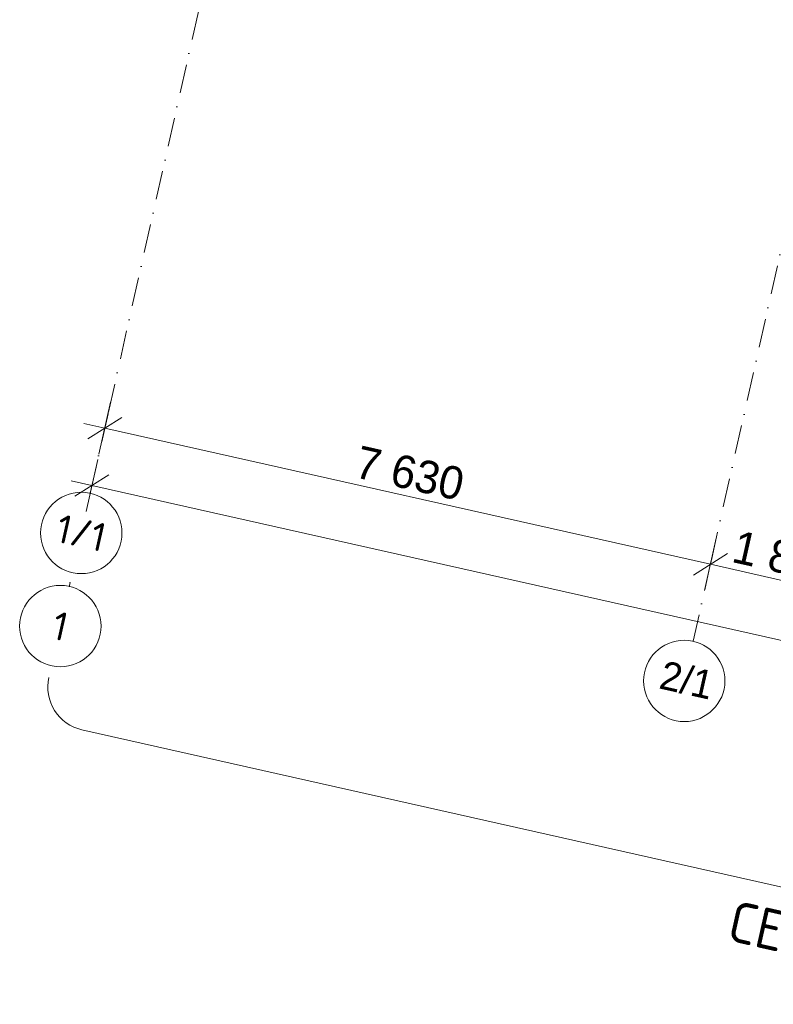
# Model space of a CAD drawing. Header units: millimetres. Extents: x -7213913 to -6937159, y 6128912 to 6404062.
# Tile 1 of 208: x -7212959 to -7203695, y 6129725 to 6141823. Entities that reach past the tile are written whole.
import ezdxf
from ezdxf.enums import TextEntityAlignment as Align

# ---------------------------------------------------------------- set-up
doc = ezdxf.new("R2010")
doc.units = ezdxf.units.MM
doc.header["$MEASUREMENT"] = 0
doc.linetypes.add('Штрихпунктирная', pattern=[670.277762, 352.777767, -176.388884, 0, -141.111112])
for name, color, linetype, lineweight in [('0_Ном._пера__1', 7, 'Continuous', 0), ('0_Ном._пера__120', 7, 'Continuous', 0), ('АР-Чертеж-Оси габаритные.АР_Ном._пера__120', 7, 'Continuous', 0), ('АР-Чертеж-Оси_Осевые размеры.АР_Ном._пера__1', 7, 'Continuous', 0), ('АР-Чертеж-Оси_Осевые размеры.АР_Ном._пера__120', 7, 'Continuous', 0)]:
    doc.layers.add(name, color=color, linetype=linetype, lineweight=lineweight)
doc.layers.add('АР-Чертеж-Оси габаритные.АР', color=7, linetype='Continuous')
doc.layers.add('АР-Чертеж-Оси_Осевые размеры.АР', color=7, linetype='Continuous')
doc.styles.add('РЎР“Р•РќР•Р\xa0Р\x98Р\xa0_РЎРўР\x98Р›Р¬_3', font='GOST_Common.ttf')
doc.styles.add('РЎР“Р•РќР•Р\xa0Р\x98Р\xa0_РЎРўР\x98Р›Р¬_5', font='GOTHIC.TTF')
doc.styles.add('РЎР“Р•РќР•Р\xa0Р\x98Р\xa0_РЎРўР\x98Р›Р¬_7', font='isocpeur.ttf')
doc.dimstyles.new('СГЕНЕРИР_СТИЛЬ__1', dxfattribs={"dimtxt": 400, "dimasz": 332.5, "dimexe": 0.18, "dimexo": 0.0625, "dimgap": 0, "dimtad": 1, "dimdec": 0, "dimzin": 0, "dimdsep": 46, "dimtxsty": 'РЎР“Р•РќР•Р\xa0Р\x98Р\xa0_РЎРўР\x98Р›Р¬_5', "dimblk": 'ARROWHEAD_6', "dimblk1": 'ARROWHEAD_6', "dimblk2": 'ARROWHEAD_6', "dimcen": 0.09, "dimse1": 1, "dimse2": 1, "dimclrd": 7, "dimclre": 7, "dimclrt": 7, "dimazin": 0, "dimtfac": 1, "dimtdec": 4, "dimtmove": 2, "dimatfit": 3, "dimfxl": 1, "dimtolj": 1, "dimtzin": 0, "dimarcsym": 0})
doc.dimstyles.new('СГЕНЕРИР_СТИЛЬ__7', dxfattribs={"dimtxt": 400, "dimasz": 332.5, "dimexe": 0.18, "dimexo": 0.0625, "dimgap": 0, "dimtad": 1, "dimdec": 0, "dimzin": 0, "dimdsep": 46, "dimtxsty": 'РЎР“Р•РќР•Р\xa0Р\x98Р\xa0_РЎРўР\x98Р›Р¬_5', "dimblk": 'ARROWHEAD_6', "dimblk1": 'ARROWHEAD_6', "dimblk2": 'ARROWHEAD_6', "dimcen": 0.09, "dimse1": 1, "dimse2": 1, "dimclrd": 7, "dimclre": 7, "dimclrt": 7, "dimazin": 0, "dimtfac": 1, "dimtdec": 4, "dimtmove": 0, "dimatfit": 3, "dimfxl": 1, "dimtolj": 1, "dimtzin": 0, "dimarcsym": 0})

# ---------------------------------------------------------------- blocks, each defined once
blk = doc.blocks.new('Стандартный Маркер Сетки[182]_1', base_point=(-7196882, 6203729))
at = {"layer": 'АР-Чертеж-Оси_Осевые размеры.АР_Ном._пера__120', "color": 7, "linetype": 'Штрихпунктирная', "lineweight": 0}
for p, q in [((-7197101, 6202753), (-7211873, 6136981)), ((-7211873, 6136981), (-7212092, 6136005))]:
    blk.add_line(p, q, dxfattribs=at)
at = {"layer": 'АР-Чертеж-Оси_Осевые размеры.АР_Ном._пера__120', "color": 7, "linetype": 'Continuous', "lineweight": 0}
blk.add_circle((-7212202, 6135517), 500, dxfattribs=at)
at = {"layer": 'АР-Чертеж-Оси_Осевые размеры.АР_Ном._пера__120', "color": 7, "linetype": 'Штрихпунктирная', "lineweight": 0}
blk.add_point((-7211873, 6136981), dxfattribs=at)
blk.add_point((-7211873, 6136981), dxfattribs=at)
at = {"layer": 'АР-Чертеж-Оси_Осевые размеры.АР_Ном._пера__120', "color": 7, "lineweight": 0, "style": 'РЎР“Р•РќР•Р\xa0Р\x98Р\xa0_РЎРўР\x98Р›Р¬_7'}
blk.add_attdef('AC_MarkerText_1', text='', height=350, rotation=347.3417, dxfattribs=at).set_placement((-7212163, 6135688), align=Align.TOP_CENTER)
blk = doc.blocks.new('Стандартный Маркер Сетки[226]_1', base_point=(-7189470, 6201910))
at = {"layer": 'АР-Чертеж-Оси_Осевые размеры.АР_Ном._пера__120', "color": 7, "linetype": 'Штрихпунктирная', "lineweight": 0}
for p, q in [((-7189689, 6200935), (-7204461, 6135163)), ((-7204461, 6135163), (-7204680, 6134187))]:
    blk.add_line(p, q, dxfattribs=at)
at = {"layer": 'АР-Чертеж-Оси_Осевые размеры.АР_Ном._пера__120', "color": 7, "linetype": 'Continuous', "lineweight": 0}
blk.add_circle((-7204790, 6133699), 500, dxfattribs=at)
at = {"layer": 'АР-Чертеж-Оси_Осевые размеры.АР_Ном._пера__120', "color": 7, "linetype": 'Штрихпунктирная', "lineweight": 0}
blk.add_point((-7204461, 6135163), dxfattribs=at)
blk.add_point((-7204461, 6135163), dxfattribs=at)
at = {"layer": 'АР-Чертеж-Оси_Осевые размеры.АР_Ном._пера__120', "color": 7, "lineweight": 0, "style": 'РЎР“Р•РќР•Р\xa0Р\x98Р\xa0_РЎРўР\x98Р›Р¬_5'}
blk.add_attdef('AC_MarkerText_1', text='', height=350, rotation=347.3417, dxfattribs=at).set_placement((-7204720, 6133880), align=Align.TOP_CENTER)
blk = doc.blocks.new('Стандартный Маркер Сетки[233]_10', base_point=(-7212339, 6134905))
at = {"layer": 'АР-Чертеж-Оси габаритные.АР_Ном._пера__120', "color": 7, "linetype": 'Штрихпунктирная', "lineweight": 0}
blk.add_line((-7212339, 6134905), (-7212349, 6134860), dxfattribs=at)
at = {"layer": 'АР-Чертеж-Оси габаритные.АР_Ном._пера__120', "color": 7, "linetype": 'Continuous', "lineweight": 0}
blk.add_circle((-7212459, 6134372), 500, dxfattribs=at)
at = {"layer": 'АР-Чертеж-Оси габаритные.АР_Ном._пера__120', "color": 7, "linetype": 'Штрихпунктирная', "lineweight": 0}
for p in [(-7212349, 6134860), (-7212349, 6134860), (-7212349, 6134860), (-7212339, 6134905)]:
    blk.add_point(p, dxfattribs=at)
at = {"layer": 'АР-Чертеж-Оси габаритные.АР_Ном._пера__120', "color": 7, "lineweight": 0, "style": 'РЎР“Р•РќР•Р\xa0Р\x98Р\xa0_РЎРўР\x98Р›Р¬_7'}
blk.add_attdef('AC_MarkerText_1', text='', height=350, rotation=347.3417, dxfattribs=at).set_placement((-7212420, 6134543), align=Align.TOP_CENTER)
blk = doc.blocks.new('Стандартный Маркер Сетки[236]_10', base_point=(-7212339, 6134905))
at = {"layer": 'АР-Чертеж-Оси габаритные.АР_Ном._пера__120', "color": 7, "linetype": 'Штрихпунктирная', "lineweight": 0}
blk.add_line((-7212339, 6134905), (-7212349, 6134860), dxfattribs=at)
at = {"layer": 'АР-Чертеж-Оси габаритные.АР_Ном._пера__120', "color": 7, "linetype": 'Continuous', "lineweight": 0}
blk.add_circle((-7212459, 6134372), 500, dxfattribs=at)
at = {"layer": 'АР-Чертеж-Оси габаритные.АР_Ном._пера__120', "color": 7, "linetype": 'Штрихпунктирная', "lineweight": 0}
for p in [(-7212349, 6134860), (-7212349, 6134860), (-7212349, 6134860), (-7212339, 6134905)]:
    blk.add_point(p, dxfattribs=at)
at = {"layer": 'АР-Чертеж-Оси габаритные.АР_Ном._пера__120', "color": 7, "lineweight": 0, "style": 'РЎР“Р•РќР•Р\xa0Р\x98Р\xa0_РЎРўР\x98Р›Р¬_7'}
blk.add_attdef('AC_MarkerText_1', text='', height=350, rotation=347.3417, dxfattribs=at).set_placement((-7212420, 6134543), align=Align.TOP_CENTER)
blk = doc.blocks.new('Стандартный Маркер Сетки[238]_10', base_point=(-7212339, 6134905))
at = {"layer": 'АР-Чертеж-Оси габаритные.АР_Ном._пера__120', "color": 7, "linetype": 'Штрихпунктирная', "lineweight": 0}
blk.add_line((-7212339, 6134905), (-7212349, 6134860), dxfattribs=at)
at = {"layer": 'АР-Чертеж-Оси габаритные.АР_Ном._пера__120', "color": 7, "linetype": 'Continuous', "lineweight": 0}
blk.add_circle((-7212459, 6134372), 500, dxfattribs=at)
at = {"layer": 'АР-Чертеж-Оси габаритные.АР_Ном._пера__120', "color": 7, "linetype": 'Штрихпунктирная', "lineweight": 0}
for p in [(-7212349, 6134860), (-7212349, 6134860), (-7212349, 6134860), (-7212339, 6134905)]:
    blk.add_point(p, dxfattribs=at)
at = {"layer": 'АР-Чертеж-Оси габаритные.АР_Ном._пера__120', "color": 7, "lineweight": 0, "style": 'РЎР“Р•РќР•Р\xa0Р\x98Р\xa0_РЎРўР\x98Р›Р¬_7'}
blk.add_attdef('AC_MarkerText_1', text='', height=350, rotation=347.3417, dxfattribs=at).set_placement((-7212420, 6134543), align=Align.TOP_CENTER)
blk = doc.blocks.new('Стандартный Маркер Сетки[241]_10', base_point=(-7212339, 6134905))
at = {"layer": 'АР-Чертеж-Оси габаритные.АР_Ном._пера__120', "color": 7, "linetype": 'Штрихпунктирная', "lineweight": 0}
blk.add_line((-7212339, 6134905), (-7212349, 6134860), dxfattribs=at)
at = {"layer": 'АР-Чертеж-Оси габаритные.АР_Ном._пера__120', "color": 7, "linetype": 'Continuous', "lineweight": 0}
blk.add_circle((-7212459, 6134372), 500, dxfattribs=at)
at = {"layer": 'АР-Чертеж-Оси габаритные.АР_Ном._пера__120', "color": 7, "linetype": 'Штрихпунктирная', "lineweight": 0}
for p in [(-7212349, 6134860), (-7212349, 6134860), (-7212349, 6134860), (-7212339, 6134905)]:
    blk.add_point(p, dxfattribs=at)
at = {"layer": 'АР-Чертеж-Оси габаритные.АР_Ном._пера__120', "color": 7, "lineweight": 0, "style": 'РЎР“Р•РќР•Р\xa0Р\x98Р\xa0_РЎРўР\x98Р›Р¬_7'}
blk.add_attdef('AC_MarkerText_1', text='', height=350, rotation=347.3417, dxfattribs=at).set_placement((-7212420, 6134543), align=Align.TOP_CENTER)
blk = doc.blocks.new('*D1303', base_point=(-6566190, 6562678))
at = {"layer": 'АР-Чертеж-Оси_Осевые размеры.АР_Ном._пера__1', "color": 7, "linetype": 'Continuous', "lineweight": 0, "transparency": 16777216}
for p, q in [((-7211985, 6136483), (-7211841, 6137123)), ((-7211704, 6136935), (-7212122, 6136671)), ((-7212169, 6136860), (-7211913, 6136803)), ((-7211913, 6136803), (-7204468, 6135131)), ((-7204259, 6135263), (-7204677, 6134999))]:
    blk.add_line(p, q, dxfattribs=at)
at = {"layer": 'АР-Чертеж-Оси_Осевые размеры.АР_Ном._пера__1', "color": 7, "lineweight": 0, "transparency": 16777216, "insert": (-7208861, 6136199), "char_height": 400, "attachment_point": 7, "rotation": 347.3417, "style": 'РЎР“Р•РќР•Р\xa0Р\x98Р\xa0_РЎРўР\x98Р›Р¬_5'}
blk.add_mtext('\\A1;{\\pql;\\fCentury Gothic|b0|i0|c204|p0;\\W1.000000;7\xa0630}', dxfattribs=at)
blk = doc.blocks.new('ARROWHEAD_6')
at = {"color": 0, "linetype": 'Continuous', "lineweight": 0}
for p, q in [((-0.5, -0.5), (0.5, 0.5)), ((0, 0), (-1, 0))]:
    blk.add_line(p, q, dxfattribs=at)
blk = doc.blocks.new('*D1304', base_point=(-6566190, 6562678))
at = {"layer": 'АР-Чертеж-Оси_Осевые размеры.АР_Ном._пера__1', "color": 7, "linetype": 'Continuous', "lineweight": 0, "transparency": 16777216}
for p, q in [((-7211913, 6136803), (-7204468, 6135131)), ((-7204540, 6134811), (-7204396, 6135451)), ((-7204259, 6135263), (-7204677, 6134999)), ((-7204468, 6135131), (-7202639, 6134720)), ((-7202711, 6134400), (-7202567, 6135040)), ((-7202430, 6134852), (-7202848, 6134588)), ((-7202639, 6134720), (-7199273, 6133964))]:
    blk.add_line(p, q, dxfattribs=at)
at = {"layer": 'АР-Чертеж-Оси_Осевые размеры.АР_Ном._пера__1', "color": 7, "lineweight": 0, "transparency": 16777216, "insert": (-7204224, 6135158), "char_height": 400, "attachment_point": 7, "rotation": 347.3417, "style": 'РЎР“Р•РќР•Р\xa0Р\x98Р\xa0_РЎРўР\x98Р›Р¬_5'}
blk.add_mtext('\\A1;{\\pql;\\fCentury Gothic|b0|i0|c204|p0;\\W1.000000;1\xa0875}', dxfattribs=at)
blk = doc.blocks.new('*D1309', base_point=(-6566190, 6562678))
at = {"layer": 'АР-Чертеж-Оси_Осевые размеры.АР_Ном._пера__1', "color": 7, "linetype": 'Continuous', "lineweight": 0, "transparency": 16777216}
for p, q in [((-7212143, 6135780), (-7211999, 6136420)), ((-7211862, 6136232), (-7212280, 6135967)), ((-7212327, 6136157), (-7212071, 6136100)), ((-7212071, 6136100), (-7192440, 6131691)), ((-7192512, 6131371), (-7192368, 6132011)), ((-7192649, 6131558), (-7192231, 6131823)), ((-7192440, 6131691), (-7192184, 6131633))]:
    blk.add_line(p, q, dxfattribs=at)
at = {"layer": 'АР-Чертеж-Оси_Осевые размеры.АР_Ном._пера__1', "color": 7, "lineweight": 0, "transparency": 16777216, "insert": (-7201735, 6133860), "char_height": 400, "attachment_point": 7, "rotation": 347.3417, "style": 'РЎР“Р•РќР•Р\xa0Р\x98Р\xa0_РЎРўР\x98Р›Р¬_5'}
blk.add_mtext('\\A1;{\\pql;\\fCentury Gothic|b0|i0|c204|p0;\\W1.000000;20\xa0120}', dxfattribs=at)

msp = doc.modelspace()

# ---------------------------------------------------------------- linework, layer by layer
at = {"layer": '0_Ном._пера__120', "color": 7, "linetype": 'Continuous', "lineweight": 0}
msp.add_lwpolyline([(-7212600.5, 6133740.8, 0.4142136), (-7212193.5, 6133098), (-7203168.2, 6131071, -0.1418046), (-7202906, 6130926.8), (-7202724.4, 6130745.6)], format="xyb", dxfattribs=at)

# ---------------------------------------------------------------- block references
at = {"layer": 'АР-Чертеж-Оси габаритные.АР', "color": 8, "linetype": 'Continuous', "lineweight": 15}
for name in ['Стандартный Маркер Сетки[233]_10', 'Стандартный Маркер Сетки[236]_10', 'Стандартный Маркер Сетки[238]_10', 'Стандартный Маркер Сетки[241]_10']:
    msp.add_blockref(name, (-7212339.1, 6134904.9), dxfattribs=at).add_auto_attribs({'AC_MarkerText_1': '1'})
at = {"layer": 'АР-Чертеж-Оси_Осевые размеры.АР', "color": 8, "linetype": 'Continuous', "lineweight": 15}
for name, p, values in [('Стандартный Маркер Сетки[182]_1', (-7196881.6, 6203728.6), {'AC_MarkerText_1': '1/1'}), ('Стандартный Маркер Сетки[226]_1', (-7189470, 6201910.2), {'AC_MarkerText_1': '2/1'})]:
    msp.add_blockref(name, p, dxfattribs=at).add_auto_attribs(values)

# ---------------------------------------------------------------- texts
at = {"layer": '0_Ном._пера__1', "color": 7, "linetype": 'Continuous', "lineweight": 0, "insert": (-7202922.2, 6130071.1), "char_height": 500, "attachment_point": 8, "rotation": 347.34172, "style": 'РЎР“Р•РќР•Р\xa0Р\x98Р\xa0_РЎРўР\x98Р›Р¬_3'}
msp.add_mtext('\\A1;{\\pqc;\\fGOST Common|b0|i0|c204|p0;\\W1.000000;СЕКЦИЯ \\fGOST Common|b0|i0|c204|p0;\\W1.000000;1}', dxfattribs=at)

# ---------------------------------------------------------------- dimensions: what is measured, and where the dimension line sits
at = {"layer": 'АР-Чертеж-Оси_Осевые размеры.АР', "color": 7, "linetype": 'Continuous', "lineweight": 0}
for base, p1, p2, dimstyle, picture, middle in [((-7204468.3, 6135131), (-7212201.5, 6135517.3), (-7204789.9, 6133699), 'СГЕНЕРИР_СТИЛЬ__7', '*D1303', (-7208147.4, 6136244.3)), ((-7202638.8, 6134720.1), (-7204789.9, 6133699), (-7202960.4, 6133288.1), 'СГЕНЕРИР_СТИЛЬ__7', '*D1304', (-7203510.5, 6135202.8)), ((-7192439.8, 6131690.7), (-7212201.5, 6135517.3), (-7192603.4, 6130962), 'СГЕНЕРИР_СТИЛЬ__1', '*D1309', (-7200873.3, 6133871.8))]:
    dim = msp.add_linear_dim(base=base, p1=p1, p2=p2, angle=347.34172, dimstyle=dimstyle, dxfattribs=at)
    dim.commit()
    dim.dimension.update_dxf_attribs({"geometry": picture, "text_midpoint": middle, "dimtype": 160, "text_rotation": 347.34172})

doc.saveas('drawing.dxf')
